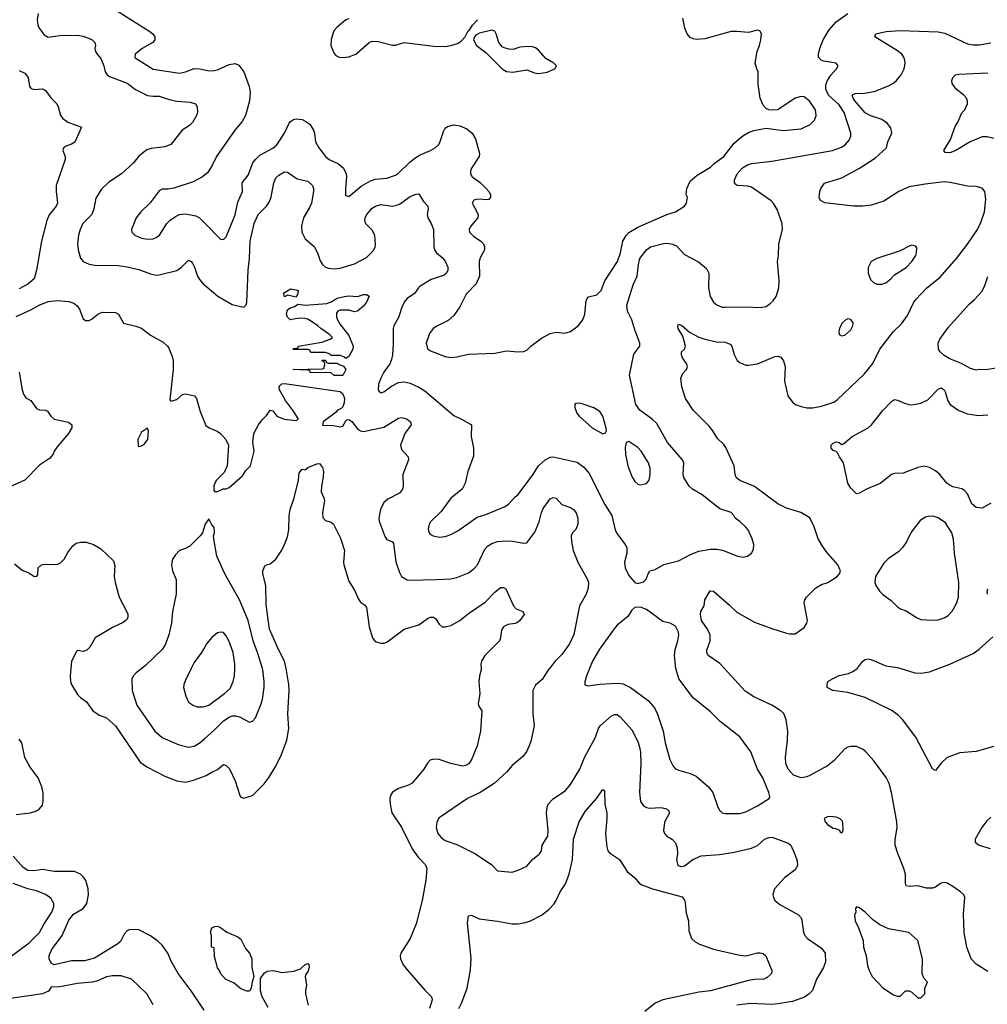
# Model space of a CAD drawing. Header units: inches. Extents: x 1678809 to 1859548, y 384609 to 522868.
# Tile 162 of 256: x 1778734 to 1785366, y 457699 to 464447. Entities that reach past the tile are written whole.
import ezdxf

# ---------------------------------------------------------------- set-up
doc = ezdxf.new("R2010")
doc.units = ezdxf.units.IN
doc.header["$MEASUREMENT"] = 0
for name, color, linetype in [('B7475', 7, 'Continuous'), ('B7476', 7, 'Continuous'), ('B7485', 7, 'Continuous'), ('B7486', 7, 'Continuous')]:
    doc.layers.add(name, color=color, linetype=linetype)

msp = doc.modelspace()

# ---------------------------------------------------------------- linework, layer by layer
at = {"layer": 'B7475', "color": 5}
for points, elevation in [([(1779084.3, 460000), (1779079.6, 459950), (1779081.7, 459910), (1779088.9, 459890), (1779130, 459823.1), (1779150, 459802), (1779191, 459771), (1779235.8, 459710), (1779280.4, 459680.4), (1779330, 459661.5), (1779390, 459607.4), (1779559, 459359), (1779605.3, 459325.3), (1779730, 459261.5), (1779810, 459230.3), (1779870, 459221.7), (1779925.5, 459234.5), (1780000, 459262.2)], 320), ([(1779570.2, 460000), (1779533, 459970), (1779513.4, 459950), (1779503, 459930), (1779504.6, 459850), (1779537.4, 459750), (1779660.3, 459570), (1779710, 459526.5), (1779819.5, 459479.5), (1779890, 459460.2), (1779930, 459467.3), (1779970, 459493.6), (1780000, 459519.3)], 340), ([(1779909.5, 460000), (1779870, 459921.2), (1779859.3, 459890), (1779856.3, 459870), (1779873.4, 459810), (1779891, 459770), (1779925.8, 459745.8), (1779950, 459738.4), (1779990, 459737), (1780000, 459740)], 360), ([(1778710, 459000.2), (1778808.7, 459011.3), (1778850, 459025.7), (1778870, 459039.5), (1778890, 459064), (1778895.4, 459090), (1778894.2, 459145.8), (1778886.2, 459190), (1778861.4, 459250), (1778804.9, 459324.8), (1778768.5, 459390), (1778747.6, 459490), (1778730, 459515.1)], 320), ([(1779997.8, 457657.8), (1779910, 457790.9), (1779820.3, 457910), (1779774, 457990), (1779748.7, 458050), (1779710, 458104), (1779683, 458130), (1779630, 458167.1), (1779550, 458208.2), (1779490, 458211.1), (1779470, 458203), (1779450, 458179.5), (1779424.7, 458130), (1779407.7, 458112.3), (1779245.7, 458014.3), (1779177.3, 457997.3), (1779090, 457997.4), (1778970, 457969.9), (1778950, 457980.3), (1778936.3, 458010), (1778936.5, 458030), (1778944.3, 458055.7), (1778958.5, 458081.5), (1779025.2, 458170), (1779070, 458274.9), (1779103, 458317), (1779170, 458354.9), (1779194.2, 458390), (1779205.7, 458450), (1779203.5, 458490), (1779187.1, 458547.1), (1779171.8, 458570), (1779150, 458591.6), (1779110, 458608.2), (1778970, 458608.2), (1778890, 458623.4), (1778830, 458613.2), (1778790, 458615.2), (1778757.3, 458637.3), (1778690, 458715.1)], 320), ([(1778638.7, 458001.3), (1778800, 458120), (1778869.9, 458190.1), (1778902, 458250), (1778954, 458330), (1778968.2, 458368.2), (1778968.4, 458390), (1778947.1, 458427.1), (1778911.3, 458451.3), (1778850, 458475.9), (1778790, 458490.5), (1778690, 458526.6)], 340), ([(1779650, 457695.3), (1779606.6, 457770), (1779499.3, 457870), (1779430, 457894.3), (1779370, 457894.5), (1779330, 457886.2), (1779261.7, 457858.3), (1779230, 457850.7), (1779130, 457840.3), (1779010, 457818.9), (1778950, 457816.2), (1778930.6, 457789.4), (1778890, 457769.9), (1778610, 457729.5)], 340)]:
    msp.add_lwpolyline(points, dxfattribs=dict(at, elevation=elevation))
at = {"layer": 'B7476', "color": 5}
for points, elevation in [([(1778860.9, 464490), (1778853, 464447), (1778859, 464410), (1778868.2, 464388.2), (1778902.4, 464342.4), (1778930, 464327), (1779010, 464338), (1779130, 464340.2), (1779170, 464334.9), (1779216.7, 464316.7), (1779230.7, 464310), (1779248, 464290), (1779253.4, 464270), (1779248.4, 464250), (1779254, 464230), (1779264, 464210), (1779290, 464181), (1779310, 464131.3), (1779319.5, 464090), (1779332.7, 464070), (1779350, 464058), (1779470, 464011.3), (1779528.6, 463968.6), (1779610, 463928.2), (1779650, 463922.2), (1779690, 463922.4), (1779759.7, 463899.7), (1779810, 463889.2), (1779901.8, 463881.8), (1779938.8, 463870), (1779950.6, 463850), (1779952.7, 463810), (1779946, 463790), (1779917.5, 463742.5), (1779898.6, 463721.4), (1779847.7, 463690), (1779770, 463591.3), (1779730, 463575.1), (1779634.9, 463565.1), (1779605, 463555.1), (1779550, 463511.5), (1779513.2, 463466.8), (1779432.7, 463390), (1779345.9, 463334.1), (1779293.8, 463286.2), (1779255.8, 463224.2), (1779242.8, 463150), (1779228.5, 463111.5), (1779167.6, 463050), (1779148.9, 463010), (1779137.8, 462970), (1779130.3, 462910.3), (1779134.9, 462870), (1779151.6, 462811.6), (1779170.2, 462790.2), (1779210, 462772), (1779250, 462765.7), (1779410, 462762), (1779470, 462754), (1779550, 462734.7), (1779630, 462704.9), (1779670, 462696), (1779690, 462697.4), (1779810.7, 462729.3), (1779843.6, 462750), (1779890, 462798), (1779910, 462790.6), (1779917.8, 462777.8), (1779932.9, 462750), (1779953.1, 462690), (1779967.5, 462667.5), (1779994.6, 462634.6), (1780000, 462629.9)], 360), ([(1779410, 464502.7), (1779625.7, 464365.7), (1779646.4, 464350), (1779660.3, 464330), (1779661.3, 464310), (1779645.5, 464290), (1779574, 464250), (1779525.3, 464210), (1779523.1, 464190), (1779526.5, 464186.5), (1779650, 464108.1), (1779830, 464080.9), (1779870, 464088.9), (1779930, 464113.4), (1779969.7, 464110.3), (1780000, 464103.8)], 380), ([(1778730, 464099.3), (1778770, 464080.5), (1778793, 464050), (1778802, 463990), (1778810, 463978.8), (1778832.1, 463967.9), (1778890, 463974), (1778910, 463962.8), (1778948.9, 463908.9), (1778987.7, 463870), (1778998, 463850), (1779014, 463790), (1779030.7, 463770), (1779064.8, 463744.8), (1779158, 463710), (1779111.9, 463608.1), (1779090, 463595.1), (1779050, 463581.2), (1779034.4, 463565.6), (1779030.8, 463550), (1779046, 463510), (1779046.4, 463490), (1778984.6, 463310), (1778983.7, 463270), (1778993.7, 463190), (1778984.9, 463170), (1778936.5, 463110), (1778919.6, 463070), (1778882.8, 462930), (1778850.3, 462730), (1778832.7, 462670), (1778790, 462633.6), (1778730, 462601.6)], 340), ([(1780000, 463380.9), (1779986, 463370), (1779923.4, 463336.6), (1779790, 463291.5), (1779750, 463284.5), (1779710, 463284.5), (1779690, 463274.5), (1779628.2, 463191.8), (1779564.9, 463130), (1779532.4, 463090), (1779500.5, 463010), (1779502, 462990), (1779522.8, 462970), (1779570, 462950.3), (1779610, 462943.6), (1779650, 462945.7), (1779670, 462953.7), (1779691.3, 462970), (1779743.1, 463050), (1779765.8, 463074.2), (1779801.1, 463098.9), (1779830, 463111.8), (1779870, 463116), (1779942, 463102), (1779965.5, 463090), (1780000, 463055.1)], 380), ([(1778710, 462412.4), (1778810, 462457.6), (1778868.6, 462491.4), (1778930, 462516), (1778990, 462522.7), (1779070, 462514.9), (1779104.2, 462504.2), (1779127.1, 462487.1), (1779144.2, 462464.2), (1779170, 462396), (1779185.5, 462385.5), (1779210, 462386), (1779230, 462396.4), (1779270, 462428.5), (1779298.3, 462441.7), (1779390, 462440.4), (1779410.6, 462430), (1779446.6, 462366.6), (1779530, 462347.6), (1779570, 462332.9), (1779630, 462284.9), (1779717.1, 462237.1), (1779748, 462210), (1779756.3, 462196.3), (1779779.6, 462139.6), (1779786, 462110), (1779785.5, 462050), (1779762.8, 461842.8), (1779770, 461832), (1779810, 461844.9), (1779850, 461877.3), (1779870, 461882), (1779931.3, 461870), (1779946, 461850), (1779970, 461762), (1780000, 461689)], 340), ([(1778730, 462031.3), (1778750.3, 461910.3), (1778760.7, 461880.7), (1778776.3, 461856.3), (1778810, 461836), (1778850, 461782.8), (1778870, 461774), (1778910.6, 461770.6), (1778924, 461764), (1778946.8, 461730), (1778970, 461708.2), (1779068.1, 461688.1), (1779091, 461670), (1779090.7, 461650), (1779068.5, 461611.5), (1778990, 461519.3), (1778970.4, 461490), (1778963, 461470), (1778939.5, 461440.5), (1778870, 461393), (1778770, 461292), (1778670, 461247)], 320), ([(1780000, 460975), (1779986, 460930), (1779971, 460910), (1779900.9, 460839.1), (1779870, 460822.7), (1779830, 460809), (1779801.1, 460778.9), (1779781, 460750), (1779774.8, 460710), (1779781, 460670), (1779806.8, 460610), (1779807.1, 460512.9), (1779781.6, 460390), (1779774, 460310), (1779755.3, 460230), (1779732.8, 460167.2), (1779710.2, 460129.8), (1779597.8, 460022.2), (1779570.2, 460000)], 340), ([(1778698.4, 460718.4), (1778750, 460674), (1778796.9, 460656.9), (1778830, 460632.7), (1778850, 460630.4), (1778857.5, 460642.5), (1778861.6, 460690), (1778884.2, 460710), (1778910, 460716), (1778990, 460713.6), (1779014.7, 460725.3), (1779039, 460750), (1779064.8, 460795.2), (1779099, 460841), (1779121.6, 460858.4), (1779150, 460866.5), (1779190, 460867.2), (1779241, 460850), (1779290, 460821), (1779377.3, 460737.3), (1779385.4, 460705.4), (1779382.7, 460630), (1779388.9, 460590), (1779416.4, 460490), (1779474.8, 460374.8), (1779475.3, 460350), (1779466, 460334), (1779443.7, 460316.3), (1779370, 460281.8), (1779251.7, 460210), (1779214, 460146), (1779193.3, 460126.7), (1779170, 460117.9), (1779130, 460122.9), (1779123.9, 460116.1), (1779089, 460050), (1779084.3, 460000)], 320), ([(1780000, 460144.7), (1779981.3, 460110), (1779930, 460040.9), (1779909.5, 460000)], 360)]:
    msp.add_lwpolyline(points, dxfattribs=dict(at, elevation=elevation))
at = {"layer": 'B7476', "color": 5, "elevation": 340}
msp.add_lwpolyline([(1779610, 461648), (1779570, 461619), (1779544.9, 461570), (1779546, 461526), (1779550, 461522), (1779570, 461526.8), (1779590, 461541), (1779612, 461570), (1779617.2, 461630)], close=True, dxfattribs=at)
at = {"layer": 'B7485', "color": 5}
for points, elevation in [([(1780000, 459740), (1780030, 459748.9), (1780138.7, 459830), (1780175.7, 459864.3), (1780197.4, 459910), (1780207.1, 459950), (1780208.7, 460000)], 360), ([(1780000, 459519.3), (1780070, 459579.3), (1780130, 459641.4), (1780170, 459667.8), (1780190, 459674.7), (1780215.5, 459675.5), (1780246, 459666), (1780310, 459633), (1780330, 459639.1), (1780350, 459662.8), (1780390, 459757.3), (1780399.3, 459790), (1780409.8, 459870), (1780409.8, 459910.2), (1780400.2, 459990), (1780397.3, 460000)], 340), ([(1780000, 459262.2), (1780012.9, 459267.1), (1780050, 459290.4), (1780090, 459308.2), (1780130, 459342), (1780150, 459336.3), (1780172.1, 459312.1), (1780210.4, 459230), (1780242.8, 459130), (1780250, 459118), (1780271.1, 459111.1), (1780330, 459130.8), (1780410, 459210.5), (1780444.4, 459255.6), (1780489.8, 459330.2), (1780528.8, 459411.2), (1780565.6, 459510), (1780579.3, 459590), (1780571.6, 459690), (1780580.7, 459850), (1780579.1, 459890), (1780561, 460000)], 320), ([(1781897.4, 460000), (1781898, 459990), (1781886, 459950), (1781880.5, 459910), (1781887.3, 459830), (1781877.3, 459757.3), (1781881.1, 459741.1), (1781900.7, 459710), (1781893.1, 459570), (1781868.9, 459470), (1781828.4, 459370), (1781810, 459347.3), (1781790, 459335.6), (1781770, 459331.5), (1781690, 459349.6), (1781610, 459376.9), (1781570, 459378.4), (1781548.4, 459371.6), (1781528.3, 459351.7), (1781504.9, 459310), (1781425, 459215.1), (1781399.7, 459200.3), (1781330, 459178), (1781290, 459152.8), (1781274.9, 459130), (1781270.4, 459110), (1781272.7, 459070), (1781284.9, 459010), (1781350, 458912.7), (1781423.1, 458763.1), (1781466, 458706), (1781515.6, 458655.6), (1781523.7, 458630), (1781517.8, 458550), (1781491.7, 458410), (1781451.6, 458250), (1781411.1, 458148.9), (1781346.7, 458050), (1781341.3, 458030), (1781343.1, 458010), (1781363.2, 457970), (1781390, 457934.6), (1781510, 457796.2), (1781556.1, 457750), (1781560.2, 457730), (1781543.1, 457670)], 320), ([(1782365.7, 460000), (1782354.3, 459985.7), (1782315.8, 459924.2), (1782270, 459885.1), (1782250.3, 459850), (1782250.3, 459690), (1782259.2, 459610), (1782239.7, 459510), (1782225.5, 459470), (1782207.8, 459430), (1782182.1, 459397.9), (1782110, 459336), (1782070.1, 459289.9), (1781987, 459213), (1781890.8, 459149.2), (1781803, 459110), (1781610, 458975.6), (1781593.7, 458946.3), (1781587.9, 458910), (1781600.8, 458870), (1781622.3, 458842.3), (1781650, 458822.2), (1781730, 458794.2), (1781857.1, 458730), (1781970, 458655.5), (1782010, 458613), (1782110, 458603.8), (1782150, 458617.1), (1782210, 458646), (1782249.4, 458690), (1782297, 458730), (1782309.6, 458750), (1782316, 458790), (1782354, 458850), (1782355.6, 458890), (1782345.3, 459010), (1782348.3, 459050), (1782356.5, 459070), (1782390, 459106.7), (1782475.7, 459164.3), (1782510, 459204.4), (1782573.5, 459310), (1782604.4, 459390), (1782680.9, 459530), (1782700.9, 459590), (1782712, 459608), (1782790, 459675.9), (1782810, 459685.4), (1782830, 459684.2), (1782850.3, 459670), (1782930, 459580.4), (1782970, 459500.5), (1782980.7, 459470), (1782988.4, 459430), (1782991.2, 459350), (1782981.8, 459150), (1782990, 459087.7), (1783010, 459058.4), (1783030, 459047.2), (1783050, 459043.1), (1783128.2, 459048.2), (1783161.1, 459041.1), (1783181, 459030), (1783186.8, 459010), (1783154, 458946), (1783146.4, 458890), (1783153.4, 458870), (1783170, 458850.7), (1783208.4, 458828.4), (1783230, 458804.7), (1783240.5, 458770), (1783242, 458730), (1783236.3, 458690), (1783244.9, 458650), (1783270, 458642.4), (1783290, 458648.8), (1783348.8, 458691.2), (1783404.6, 458715.4), (1783530, 458726.2), (1783630, 458741.2), (1783750, 458769.1), (1783790, 458787.7), (1783839.6, 458830), (1783870, 458841.8), (1783890, 458843.2), (1783910, 458837.7), (1784002, 458802), (1784018.4, 458790), (1784050, 458721), (1784062.9, 458682.9), (1784064.9, 458650), (1784050, 458620.7), (1783975.2, 458564.8), (1783908.4, 458490), (1783896.3, 458450), (1783900.7, 458430), (1783910.8, 458410), (1783943.4, 458383.4), (1784072.9, 458312.9), (1784090.3, 458290.2), (1784095.4, 458275.4), (1784106.7, 458190), (1784115.5, 458170), (1784134, 458150), (1784230, 458083.7), (1784254, 458050), (1784256.9, 457990), (1784244.2, 457950), (1784195.6, 457870), (1784167.3, 457792.7), (1784144.9, 457770), (1784112.9, 457747.1), (1784030, 457717.5), (1783930, 457701.3), (1783890, 457698), (1783743.3, 457703.3), (1783650, 457693.7)], 340), ([(1782639.5, 460000), (1782618.9, 459950), (1782608.2, 459908.2), (1782608.4, 459888.4), (1782630, 459880.5), (1782710, 459893), (1782830, 459900.7), (1782870, 459895.2), (1782920.4, 459870), (1783041, 459781), (1783084.9, 459730), (1783106.1, 459686.1), (1783143.6, 459570), (1783157.3, 459490), (1783190, 459376), (1783212.7, 459330), (1783230, 459312.7), (1783250, 459303.1), (1783330, 459280.9), (1783370, 459262.6), (1783455.5, 459190), (1783484.4, 459150), (1783519.1, 459050), (1783530.7, 459030), (1783550, 459010.7), (1783570, 459005.5), (1783670, 459006), (1783710, 459017.1), (1783790, 459058.4), (1783871.9, 459108.1), (1783876.5, 459123.5), (1783869.3, 459150), (1783826.6, 459250), (1783792, 459310), (1783746, 459430), (1783671, 459531), (1783536.1, 459636.1), (1783470, 459703.7), (1783350, 459799.3), (1783252, 459930), (1783232.8, 459992.8), (1783231.9, 460000)], 360), ([(1785370, 457923.1), (1785290, 457972.9), (1785254.8, 458010), (1785226.8, 458090), (1785206.6, 458190), (1785203.9, 458316.1), (1785212.4, 458430), (1785205.1, 458450), (1785183.5, 458470), (1785130, 458506.2), (1785090, 458528.7), (1785070, 458534), (1785050, 458528), (1785010, 458501.3), (1784990, 458495.6), (1784950, 458495.1), (1784889.6, 458509.6), (1784830, 458505.1), (1784809.3, 458510), (1784804.5, 458530), (1784805.1, 458590), (1784794.7, 458630), (1784751.9, 458731.9), (1784735.4, 458790), (1784735.2, 458824.8), (1784748.3, 458910), (1784747.2, 458950), (1784709.6, 459150.4), (1784692.7, 459212.7), (1784673, 459253), (1784587.4, 459367.4), (1784530.9, 459430.9), (1784510, 459447.3), (1784470, 459464.5), (1784430, 459464.5), (1784410, 459460.7), (1784390, 459449.5), (1784316.4, 459370), (1784270, 459333), (1784150, 459266.6), (1784130, 459257.4), (1784090, 459251.2), (1784038.4, 459270), (1784000.4, 459310), (1783984.8, 459350), (1783982.4, 459390), (1783996.2, 459510), (1783998.2, 459570), (1783987.7, 459647.7), (1783971.6, 459691.6), (1783951.8, 459710), (1783890, 459748.3), (1783765.6, 459805.6), (1783705.7, 459845.7), (1783564.8, 460000)], 340), ([(1785410, 459466), (1785290, 459432.3), (1785177.3, 459422.7), (1785090, 459389.2), (1785050, 459352.3), (1785010, 459301.2), (1784990, 459313.2), (1784875.4, 459530), (1784786, 459650), (1784757.2, 459677.2), (1784711.7, 459711.7), (1784530, 459801.7), (1784410, 459834.7), (1784308, 459850), (1784268.7, 459870), (1784268.7, 459890), (1784274, 459910), (1784305.2, 459930), (1784350, 459951.6), (1784414.2, 459965.8), (1784450, 459981.3), (1784473.6, 460000)], 320), ([(1784772.9, 460000), (1784870, 459970.3), (1784910, 459967.4), (1784970, 459977.7), (1785030.5, 460000)], 320), ([(1781744.5, 457670), (1781765.6, 457710), (1781800.5, 457810), (1781824.6, 457935.4), (1781828.4, 458011.5), (1781802.7, 458257.3), (1781810, 458304.7), (1781830, 458310.7), (1781884.2, 458284.2), (1782010, 458268.7), (1782109.6, 458250.3), (1782150, 458250.3), (1782190, 458256), (1782230.7, 458269.3), (1782310, 458310.3), (1782363, 458350), (1782394.6, 458385.4), (1782410, 458410.4), (1782437.8, 458470), (1782475, 458525), (1782499.8, 458590), (1782523.5, 458690), (1782530.8, 458830), (1782568, 458950), (1782610, 459019.3), (1782687.8, 459110), (1782730.9, 459170.9), (1782742, 459162), (1782745.5, 459070), (1782757.8, 459010), (1782758.5, 458970), (1782748.8, 458868.8), (1782758, 458778), (1782766, 458750), (1782777.4, 458737.4), (1782844.9, 458690), (1782898.4, 458610), (1782950, 458565.5), (1782980.5, 458530), (1782998, 458518), (1783070.7, 458490), (1783275.3, 458435.3), (1783290, 458412.4), (1783294.3, 458394.3), (1783302.4, 458322.4), (1783317.8, 458270), (1783321.1, 458201.1), (1783339.3, 458150), (1783360.5, 458130), (1783394, 458110), (1783490, 458076.5), (1783670, 458034.3), (1783710, 458031.7), (1783790, 458052), (1783810, 458052.2), (1783830, 458046), (1783848, 458030), (1783890.4, 457930), (1783886, 457910), (1783879, 457901), (1783857.6, 457882.4), (1783834, 457870), (1783770, 457868.7), (1783730, 457860.8), (1783470, 457791.3), (1783390, 457781), (1783142.8, 457730), (1783090, 457706), (1783019.5, 457650)], 320), ([(1785390, 458982), (1785363.4, 458956.6), (1785328.9, 458911.1), (1785283, 458830), (1785282.8, 458810), (1785310.3, 458790.3), (1785386.2, 458766.2)], 340), ([(1780436.8, 457676.8), (1780395, 457750), (1780383.8, 457790), (1780385.6, 457874.4), (1780408.9, 457911.1), (1780430, 457926.7), (1780474, 457930), (1780530, 457915.5), (1780613.4, 457926.6), (1780659.1, 457940.9), (1780690, 457970.7), (1780710, 457978), (1780716, 457970), (1780719.1, 457950), (1780710, 457922), (1780694.4, 457905.6), (1780690.7, 457890), (1780700.3, 457830), (1780692.4, 457790), (1780693.6, 457770), (1780712, 457692)], 280)]:
    msp.add_lwpolyline(points, dxfattribs=dict(at, elevation=elevation))
for points, elevation in [([(1784290, 458985.2), (1784270, 458984), (1784247.1, 458972.9), (1784256, 458950), (1784271.3, 458930), (1784310, 458906), (1784324.7, 458904.7), (1784352.7, 458892.7), (1784358, 458878), (1784370, 458874), (1784378, 458890), (1784376.4, 458943.6), (1784373.6, 458953.6), (1784358, 458970), (1784330, 458981.2)], 360), ([(1784470, 458366), (1784463.6, 458356.4), (1784464.7, 458330), (1784456, 458310), (1784460.7, 458270), (1784483.1, 458223.1), (1784515.3, 458135.3), (1784518.4, 458090), (1784535.5, 458030), (1784545.5, 457965.5), (1784556, 457930), (1784578, 457890), (1784650, 457811.3), (1784723.6, 457763.6), (1784750, 457754), (1784770, 457754), (1784806, 457790), (1784830, 457791.3), (1784850, 457782), (1784890, 457742), (1784910, 457742), (1784938, 457770), (1784938, 457810), (1784955.3, 457850), (1784930, 457878), (1784919, 457910), (1784922, 458010), (1784890, 458135.3), (1784828, 458190), (1784690, 458216), (1784630, 458243.7), (1784580.1, 458280.1), (1784530, 458329.2), (1784490, 458359)], 360), ([(1780290, 457787.9), (1780250, 457805.7), (1780203.1, 457843.1), (1780145.1, 457870), (1780109.6, 457910), (1780105.8, 457925.8), (1780090, 457949), (1780070, 458026), (1780066, 458086), (1780048.7, 458090), (1780048, 458170), (1780042, 458190), (1780050, 458222), (1780070, 458232), (1780090, 458234), (1780110, 458224.7), (1780152.8, 458192.8), (1780230, 458161.6), (1780250, 458144.9), (1780281.8, 458081.8), (1780310, 458048), (1780325.7, 458010), (1780324.2, 457950), (1780339.3, 457890), (1780327.7, 457852.3), (1780321.7, 457810), (1780310, 457789.8)], 280)]:
    msp.add_lwpolyline(points, close=True, dxfattribs=dict(at, elevation=elevation))
at = {"layer": 'B7486', "color": 5}
for points, elevation in [([(1780000, 462629.9), (1780047.7, 462587.7), (1780093.1, 462553.1), (1780190, 462494.9), (1780270, 462476), (1780286.6, 462493.4), (1780291.5, 462508.5), (1780299.8, 462730), (1780309.1, 462810), (1780313.7, 462930), (1780341.6, 463050), (1780367.5, 463112.5), (1780425.8, 463170), (1780444.3, 463195.7), (1780457.3, 463230), (1780475, 463330), (1780490, 463362.4), (1780510, 463382.4), (1780550, 463404), (1780570, 463402.8), (1780637, 463357), (1780710, 463340.4), (1780741.3, 463310), (1780748.8, 463290), (1780748.9, 463270), (1780733.2, 463190), (1780720.7, 463159.3), (1780680.4, 463090), (1780666.1, 463033.9), (1780668.8, 462990), (1780690, 462946), (1780753, 462893), (1780776, 462850), (1780794.1, 462794.1), (1780808.8, 462770), (1780830, 462752), (1780850, 462743.6), (1780890, 462739), (1780930, 462743.2), (1781030, 462774.4), (1781110, 462817.6), (1781157.9, 462862.1), (1781170, 462888), (1781172.7, 462907.3), (1781168.3, 462970), (1781150, 463005.1), (1781107.5, 463047.5), (1781100.6, 463070), (1781102.6, 463090), (1781111.2, 463108.8), (1781150, 463155.5), (1781171.8, 463170), (1781210, 463179.8), (1781290, 463170.2), (1781310, 463173), (1781336.5, 463183.5), (1781410, 463235.6), (1781450, 463252.4), (1781470, 463253), (1781500.7, 463200.7), (1781530.7, 463170), (1781534.8, 463150), (1781527.7, 463112.3), (1781530.6, 463090), (1781555.3, 463050), (1781570.3, 463010), (1781572.4, 462892.4), (1781578, 462870), (1781590.5, 462850), (1781630, 462816.4), (1781651, 462791), (1781669, 462750), (1781668.9, 462730), (1781660.3, 462710), (1781644.1, 462695.9), (1781553.9, 462666.1), (1781479.7, 462620.3), (1781466.4, 462610), (1781440.5, 462570), (1781390, 462536.2), (1781368.5, 462511.5), (1781350.2, 462469.8), (1781333.7, 462410), (1781298, 462350), (1781293.6, 462330), (1781294.8, 462225.2), (1781290.3, 462150), (1781282.8, 462117.3), (1781271.3, 462088.7), (1781231, 462031), (1781208.7, 461990), (1781194, 461950), (1781190.5, 461910.5), (1781198.5, 461898.5), (1781210.8, 461890.8), (1781230, 461896.4), (1781283.5, 461936.5), (1781330, 461959.6), (1781370, 461964.7), (1781410, 461955.5), (1781468.8, 461928.8), (1781510, 461902.7), (1781710, 461733.4), (1781762.8, 461710), (1781830.7, 461670), (1781828.4, 461590), (1781845.3, 461510), (1781845.5, 461454.5), (1781806.7, 461350), (1781788.4, 461270), (1781767.7, 461230), (1781690, 461167), (1781624, 461076), (1781550, 461004.5), (1781540.3, 460990), (1781534.4, 460954.4), (1781541.6, 460930), (1781550, 460919.1), (1781568.9, 460908.9), (1781610, 460901.1), (1781650, 460906), (1781690, 460918.9), (1781736, 460944), (1781870, 461037.3), (1781930, 461055.8), (1782062.6, 461110), (1782087.4, 461130), (1782130, 461177.6), (1782150, 461192), (1782251.7, 461328.3), (1782290, 461390.2), (1782335.6, 461430), (1782370, 461447.6), (1782390, 461450.3), (1782554.3, 461414.3), (1782599.9, 461379.9), (1782637.8, 461337.8), (1782743.6, 461123.5), (1782793.4, 461050), (1782816.4, 460950), (1782826.1, 460926.1), (1782884.9, 460850), (1782894.9, 460830), (1782896.4, 460790), (1782880.3, 460730), (1782883.1, 460690), (1782910, 460637.3), (1782950.5, 460590.5), (1782970, 460582.8), (1783010, 460594.8), (1783027.2, 460612.8), (1783041.2, 460650), (1783054, 460670), (1783090, 460679.5), (1783150, 460714), (1783250, 460737.3), (1783336.8, 460783.2), (1783390, 460804), (1783470, 460819), (1783510, 460818.9), (1783551.6, 460811.5), (1783650, 460772.7), (1783690, 460763), (1783722, 460770), (1783749.5, 460790.5), (1783763.2, 460816.8), (1783767, 460850), (1783754, 460890), (1783726, 460950), (1783711.3, 460970), (1783670, 461007.6), (1783637.2, 461030), (1783629.2, 461050), (1783610, 461069.2), (1783533.6, 461093.6), (1783412.3, 461190), (1783346, 461230), (1783323.7, 461250), (1783286, 461310), (1783282.4, 461330), (1783285.6, 461410), (1783277.6, 461430), (1783175, 461550), (1783100.3, 461680.3), (1783070, 461708.8), (1782983.5, 461770), (1782956.4, 461810), (1782913.1, 462010), (1782944.2, 462155.8), (1782985.2, 462210), (1782985.2, 462230), (1782950, 462322), (1782929.7, 462390), (1782900.8, 462450), (1782895.5, 462490), (1782939.4, 462630), (1782966.3, 462690), (1782974.5, 462770), (1782985, 462810), (1783030, 462869.1), (1783057.6, 462890), (1783146.2, 462913.9), (1783175, 462915), (1783209.3, 462909.3), (1783236.4, 462896.4), (1783290, 462837.7), (1783386.5, 462786.5), (1783440.8, 462740.8), (1783456.5, 462710), (1783455.6, 462610), (1783465.7, 462550), (1783490, 462510.4), (1783512.2, 462492.2), (1783550, 462477.7), (1783570, 462476.1), (1783710, 462478.3), (1783810, 462474), (1783850, 462482.4), (1783878.9, 462501.1), (1783899, 462521), (1783918, 462550), (1783936.3, 462610), (1783939.3, 462659.3), (1783928, 462790), (1783934.3, 462830), (1783936.4, 462910), (1783962.2, 463010), (1783959.2, 463050), (1783925.7, 463145.7), (1783904.1, 463184.1), (1783885.3, 463205.3), (1783750, 463298.5), (1783726.5, 463306.5), (1783651.1, 463311.1), (1783640.3, 463320.3), (1783633, 463330), (1783633.7, 463350), (1783651.9, 463390), (1783688.6, 463431.4), (1783726, 463454), (1783750, 463462.5), (1783890, 463478), (1784306, 463550), (1784366.6, 463573.4), (1784391.5, 463590), (1784418.9, 463621.1), (1784429.7, 463650), (1784431, 463670), (1784385.7, 463810), (1784350, 463863.4), (1784278.1, 463930), (1784259.1, 463970), (1784259, 464001), (1784269.9, 464030.1), (1784294, 464066), (1784333, 464110), (1784342.9, 464130), (1784329.2, 464150), (1784243.9, 464163.9), (1784227, 464170), (1784209.7, 464190), (1784209.8, 464210), (1784219.3, 464250), (1784242.2, 464310), (1784282, 464378), (1784330, 464433.6), (1784409.9, 464490.1)], 360), ([(1780000, 463055.1), (1780110, 462943.8), (1780130, 462940.5), (1780150, 462958), (1780209.9, 463110), (1780230, 463195.5), (1780261.6, 463270), (1780259.3, 463330), (1780299.1, 463380.9), (1780333, 463467), (1780349.9, 463490.1), (1780381.1, 463518.9), (1780470, 463567.1), (1780497.6, 463590), (1780548.8, 463670), (1780582.2, 463737.8), (1780590.6, 463749.4), (1780610, 463762.4), (1780630, 463768), (1780670, 463762.4), (1780696.4, 463750), (1780722.6, 463730), (1780748.9, 463690), (1780755.3, 463670), (1780761.1, 463610), (1780784.9, 463570), (1780830, 463510.4), (1780856.3, 463490), (1780919.1, 463459.1), (1780953.7, 463430), (1780972, 463390), (1780974, 463370), (1780966.7, 463290), (1780968.2, 463248.2), (1780970, 463242), (1780990, 463236), (1781074.2, 463305.8), (1781138, 463342), (1781170, 463354.4), (1781250, 463362), (1781310, 463382.4), (1781330, 463394.9), (1781408.2, 463471.8), (1781441.9, 463498.1), (1781478.6, 463521.4), (1781550, 463550.9), (1781580.9, 463570), (1781604.4, 463590), (1781614.3, 463605.7), (1781638, 463682), (1781650, 463702.6), (1781665.2, 463714.8), (1781710, 463725.5), (1781750, 463719.7), (1781798.4, 463698.4), (1781835.6, 463670), (1781858.5, 463630), (1781886, 463530), (1781883.6, 463510), (1781831.8, 463430), (1781824.2, 463410), (1781822.8, 463390), (1781834.9, 463370), (1781890, 463332.1), (1781930, 463293.5), (1781950.6, 463270.6), (1781960.9, 463250), (1781961.7, 463230), (1781950, 463215.6), (1781930, 463211.5), (1781890, 463217.5), (1781864.2, 463215.8), (1781847.6, 463210), (1781835.7, 463190), (1781868.4, 463130), (1781875.9, 463110), (1781874.5, 463090), (1781823.9, 463030), (1781814.6, 463010), (1781817.1, 462990), (1781844.5, 462964.5), (1781895.5, 462930), (1781912.7, 462910), (1781920.5, 462890), (1781919.1, 462870), (1781890, 462814), (1781882.6, 462790), (1781885.8, 462690), (1781863.5, 462636.5), (1781794.6, 462565.4), (1781750, 462478.7), (1781710, 462420.5), (1781670, 462385.7), (1781592.5, 462347.5), (1781568, 462330), (1781542.8, 462297.3), (1781520.4, 462230), (1781530, 462191), (1781550, 462177.1), (1781650, 462138.9), (1781687.9, 462132.1), (1781730, 462136.5), (1781810, 462154.9), (1781990, 462161.7), (1782070, 462177.6), (1782150, 462170.4), (1782190, 462173.4), (1782210, 462182.8), (1782238, 462210), (1782310, 462265.3), (1782370, 462297.4), (1782410, 462305.7), (1782470, 462298.7), (1782510, 462310.4), (1782563, 462350), (1782593.7, 462390), (1782608.4, 462430), (1782617.5, 462522.5), (1782622.9, 462537.1), (1782632.5, 462547.5), (1782690, 462561.1), (1782718.7, 462590), (1782743.6, 462656.4), (1782830.4, 462790), (1782851.6, 462850), (1782867.6, 462930), (1782890, 462969.1), (1782910, 462989.2), (1782970, 463024.3), (1783170, 463111.3), (1783230, 463130.3), (1783291.3, 463168.7), (1783304.5, 463190), (1783311.6, 463230), (1783302.9, 463250), (1783306.2, 463290), (1783330, 463339.5), (1783378.3, 463381.7), (1783470, 463435.4), (1783496.4, 463463.6), (1783559.8, 463510), (1783630, 463600.2), (1783690, 463651.3), (1783730, 463673.4), (1783766.9, 463686.9), (1783850, 463703.7), (1783967.9, 463687.9), (1784090, 463699.6), (1784151.6, 463728.4), (1784182, 463758), (1784194.3, 463790), (1784188, 463830), (1784150, 463886), (1784110, 463918.7), (1784090, 463921.3), (1784050, 463909.6), (1783929.3, 463829.3), (1783890, 463826), (1783869.5, 463829.5), (1783850, 463839), (1783830, 463862), (1783809.5, 463910), (1783795.5, 464004.5), (1783796, 464090), (1783786, 464110), (1783776, 464150), (1783789.1, 464229.1), (1783805.2, 464270), (1783813.2, 464310), (1783819, 464350), (1783808, 464370), (1783790, 464375.1), (1783730, 464360.5), (1783650, 464367.3), (1783610, 464365.3), (1783430, 464317), (1783371.8, 464311.8), (1783350, 464315.2), (1783330, 464326), (1783309.9, 464349.9), (1783293.2, 464390), (1783278.2, 464458.2)], 380), ([(1780990, 464453.2), (1780970, 464445.2), (1780910, 464396), (1780887.7, 464370), (1780868.5, 464311.5), (1780866.4, 464270), (1780890, 464216), (1780901.7, 464201.7), (1780924.7, 464190), (1780950, 464188.8), (1780990, 464192.7), (1781039, 464210), (1781130, 464291.3), (1781150, 464301), (1781190, 464297.3), (1781290, 464272.7), (1781310, 464272.7), (1781370, 464290.5), (1781570, 464266.4), (1781650, 464264.4), (1781690, 464270.6), (1781735.5, 464284.5), (1781760.2, 464299.8), (1781788, 464330), (1781808, 464370), (1781820.4, 464379.6), (1781838, 464410), (1781872.7, 464447.3)], 420), ([(1783564.8, 460000), (1783533.9, 460033.9), (1783452.7, 460090), (1783443.7, 460110), (1783444.8, 460124.8), (1783467.1, 460190), (1783467.2, 460230), (1783448.5, 460270), (1783407.2, 460330), (1783399.5, 460370), (1783403.7, 460390), (1783424.5, 460430), (1783430, 460472), (1783467.3, 460532.7), (1783490, 460530.6), (1783597.7, 460437.7), (1783650, 460386.4), (1783770, 460318), (1783890, 460273.7), (1783990, 460243), (1784010, 460238), (1784050, 460238.8), (1784110, 460281), (1784129.3, 460310.7), (1784132.7, 460330), (1784112, 460450), (1784115.1, 460470), (1784126.6, 460490), (1784190, 460553), (1784230, 460575.5), (1784274, 460590), (1784337.2, 460630), (1784354, 460650), (1784359, 460670), (1784341.2, 460710), (1784262.6, 460802.6), (1784229.6, 460850), (1784207.3, 460890), (1784178.3, 460978.3), (1784149.6, 461029.6), (1784139.3, 461039.3), (1784089, 461070), (1783990, 461099.6), (1783930, 461129.6), (1783770, 461248.4), (1783670, 461288.9), (1783645.4, 461310), (1783638.3, 461330), (1783631.3, 461390), (1783574.9, 461514.9), (1783557.7, 461537.7), (1783516.3, 461576.3), (1783486, 461630), (1783460.5, 461660.5), (1783351.2, 461770), (1783296.9, 461850), (1783272.8, 461930), (1783265.6, 461990), (1783278.4, 462021.6), (1783305.2, 462050), (1783312.3, 462070), (1783305.1, 462090), (1783276.9, 462130), (1783269.6, 462150), (1783269.5, 462170), (1783291.1, 462188.9), (1783296.9, 462210), (1783278.5, 462278.5), (1783247.6, 462330), (1783244.5, 462350), (1783250, 462361), (1783270, 462353.4), (1783324.9, 462304.9), (1783390, 462272), (1783430, 462257.6), (1783510, 462238.9), (1783570, 462236), (1783603.1, 462223.1), (1783614.4, 462210), (1783631.9, 462151.9), (1783651.9, 462111.9), (1783670, 462097.1), (1783710, 462079.5), (1783730, 462078.7), (1783790, 462088.9), (1783910, 462138.7), (1783930, 462140.4), (1783950, 462133), (1783968.9, 462108.9), (1783981.7, 462070), (1783976.9, 461970), (1783998, 461870), (1784030, 461825.3), (1784050.6, 461810), (1784090, 461795.6), (1784130, 461787.7), (1784170, 461786.7), (1784230, 461797.4), (1784313.9, 461826.1), (1784337.6, 461842.4), (1784521.8, 462018.2), (1784580.5, 462090), (1784630, 462188.2), (1784724.2, 462310), (1784777.6, 462362.4), (1784820.3, 462419.7), (1784863.5, 462510), (1784877.2, 462530), (1784951.2, 462610), (1785039.7, 462680.3), (1785155.8, 462810), (1785230, 462908.5), (1785298, 463010), (1785322.5, 463057.5), (1785346.2, 463130), (1785356.1, 463216.1), (1785350, 463268.7), (1785330, 463292), (1785290, 463303.6), (1785230, 463306.6), (1785112.3, 463332.3), (1785070, 463335.3), (1784939.3, 463320.7), (1784830, 463300.9), (1784760.5, 463270), (1784656.6, 463203.4), (1784570, 463175.5), (1784510, 463168.8), (1784449.8, 463169.8), (1784251.9, 463191.9), (1784221.2, 463210), (1784213.2, 463230), (1784219.3, 463270), (1784225.2, 463290), (1784250, 463326.8), (1784370, 463363.2), (1784489.6, 463430), (1784598.8, 463501.2), (1784674.7, 463570), (1784684.2, 463610), (1784712.1, 463670), (1784705, 463705), (1784679.1, 463739.1), (1784643.2, 463763.2), (1784567.8, 463787.8), (1784530, 463808.2), (1784458.8, 463890), (1784445.8, 463910), (1784440.5, 463930), (1784444.4, 463935.6), (1784459.4, 463940.6), (1784524.3, 463944.3), (1784590, 463954.7), (1784690, 463994.2), (1784725.9, 464014.1), (1784744.7, 464030), (1784776.4, 464070), (1784796.8, 464110), (1784802.2, 464150), (1784800.3, 464170), (1784793.6, 464190), (1784779.3, 464210), (1784750, 464234.8), (1784595.1, 464330), (1784601.2, 464350), (1784673.7, 464366.3), (1784770, 464373), (1785030, 464364.7), (1785074.4, 464354.4), (1785230, 464281.2), (1785270, 464274.4), (1785310, 464274.4), (1785390, 464289.2)], 340), ([(1780000, 464103.8), (1780030, 464097.3), (1780070, 464098.5), (1780090, 464102.8), (1780170, 464140.2), (1780210, 464147.4), (1780236.2, 464136.2), (1780270, 464090.4), (1780306.7, 463990), (1780314.7, 463950), (1780310.2, 463890), (1780282.3, 463790), (1780258.9, 463750), (1780207.6, 463690), (1780083, 463510), (1780053.2, 463446.8), (1780022, 463398), (1780000, 463380.9)], 380), ([(1785410, 463632.4), (1785364.1, 463644.1), (1785330, 463643.9), (1785248, 463610), (1785150, 463549.7), (1785110, 463535.6), (1785078, 463538), (1785069.3, 463550), (1785115, 463625), (1785145.5, 463714.5), (1785167.3, 463750), (1785191.6, 463808.4), (1785212, 463830), (1785229.5, 463870), (1785229.4, 463889.4), (1785222.7, 463910), (1785205.2, 463930), (1785152.7, 463970), (1785126, 464010), (1785122.7, 464030), (1785129.2, 464050), (1785149, 464070), (1785170, 464074.9), (1785370, 464084)], 320), ([(1785473.7, 462066.3), (1785353.7, 462046.3), (1785310, 462049.2), (1785290, 462046), (1785250, 462057.2), (1785188.7, 462090), (1785110, 462122), (1785070, 462146), (1785042.7, 462170), (1785032.7, 462190), (1785029.4, 462230), (1785041.7, 462258.3), (1785100.6, 462339.4), (1785241.5, 462498.5), (1785278.4, 462530), (1785330, 462586.4), (1785350, 462624.9), (1785370, 462687.3)], 320), ([(1780000, 461689), (1780010, 461664.7), (1780032, 461650), (1780087.5, 461627.5), (1780111.3, 461610), (1780146, 461570), (1780166, 461530), (1780156, 461390), (1780135.3, 461344.7), (1780082, 461290), (1780070, 461266), (1780064.7, 461250), (1780064.7, 461224.7), (1780070, 461214), (1780090, 461214), (1780128.4, 461231.6), (1780150, 461232), (1780170, 461241), (1780260.2, 461319.8), (1780283.2, 461356.8), (1780315.1, 461390), (1780340.9, 461490), (1780332.5, 461552.5), (1780339.6, 461610), (1780370, 461670.6), (1780394.9, 461705.1), (1780425.6, 461734.4), (1780449.7, 461770.3), (1780470, 461766.8), (1780497.3, 461730), (1780546.8, 461710), (1780630, 461700.2), (1780644.2, 461710), (1780610, 461765.1), (1780556.8, 461836.8), (1780515.1, 461910), (1780513.2, 461930), (1780519.3, 461940.7), (1780530, 461950.7), (1780550, 461953), (1780930, 461898), (1780950, 461882.8), (1780960.3, 461850), (1780959.1, 461820.9), (1780950, 461793.2), (1780938, 461782), (1780910, 461769.2), (1780902.6, 461757.4), (1780814.6, 461690), (1780810, 461669), (1780885.5, 461665.5), (1780930, 461657.1), (1780950, 461660.5), (1780970, 461698), (1780976, 461704), (1780990, 461706), (1781010, 461693.1), (1781050, 461643.9), (1781070, 461630.2), (1781090, 461624.2), (1781230, 461654.3), (1781330, 461715.6), (1781350, 461719.5), (1781370, 461716.5), (1781390, 461708.2), (1781413, 461690), (1781416.3, 461670), (1781374.4, 461610), (1781344.9, 461530), (1781350, 461501), (1781396.3, 461450), (1781399.3, 461430), (1781360.5, 461330), (1781362, 461250), (1781357.1, 461230), (1781337.3, 461202.7), (1781258.4, 461161.6), (1781230, 461137.6), (1781206, 461090), (1781196.5, 461030), (1781197, 461010), (1781240.2, 460900.2), (1781250, 460885.5), (1781290, 460867.7), (1781297.1, 460857.1), (1781312.1, 460732.1), (1781338.3, 460658.3), (1781351.8, 460631.8), (1781388.8, 460608.8), (1781410, 460605.3), (1781590, 460610.4), (1781690, 460615.3), (1781730, 460623.7), (1781810, 460657), (1781850, 460685.7), (1781871.2, 460710), (1781922.2, 460817.8), (1781941.2, 460838.8), (1781970, 460857.6), (1782010, 460870.2), (1782070, 460874.5), (1782112.3, 460872.3), (1782190, 460858.9), (1782210, 460862.4), (1782265.3, 460934.7), (1782295, 461005), (1782309.8, 461070), (1782322.4, 461097.6), (1782370, 461164), (1782390, 461173.4), (1782410, 461166.8), (1782450, 461124.9), (1782510, 461103), (1782530, 461090.4), (1782548.3, 461068.3), (1782560.4, 461030), (1782559.5, 460990), (1782546.7, 460953.3), (1782524, 460930), (1782513, 460910), (1782515.3, 460870), (1782527, 460810), (1782558.6, 460730), (1782626.7, 460610), (1782632.4, 460590), (1782630.2, 460550), (1782616.1, 460510), (1782570, 460429.2), (1782532.2, 460232.2), (1782502.8, 460170), (1782450, 460096.3), (1782405.3, 460050), (1782365.7, 460000)], 340), ([(1785390, 461133.1), (1785330, 461100.2), (1785290, 461104.5), (1785260.3, 461130), (1785230, 461197), (1785210, 461219.7), (1785190.7, 461230.7), (1785130, 461246.2), (1785110, 461256.1), (1785089.9, 461269.9), (1785039.7, 461330), (1785010, 461356), (1784970, 461378), (1784930, 461386.9), (1784890, 461378), (1784790, 461339.3), (1784730, 461337.2), (1784710, 461329.2), (1784631.4, 461268.6), (1784538.8, 461230), (1784490, 461202.7), (1784470, 461197.2), (1784430, 461236), (1784409.8, 461269.8), (1784380.9, 461410), (1784352.7, 461450), (1784339.3, 461479.3), (1784330, 461488.7), (1784310, 461495.3), (1784295.3, 461510), (1784295.3, 461530), (1784310, 461544.7), (1784330, 461553.4), (1784350.4, 461550.4), (1784370, 461536), (1784380.2, 461539.8), (1784439.3, 461590), (1784550, 461650.5), (1784571.8, 461670), (1784651, 461769), (1784710, 461830.6), (1784730, 461843), (1784750, 461840.4), (1784797.8, 461817.8), (1784829.2, 461809.2), (1784850, 461808), (1784910, 461818), (1784958.8, 461841.2), (1785030, 461915.5), (1785050, 461924.9), (1785070, 461910.8), (1785077.4, 461897.4), (1785095.8, 461835.8), (1785112.4, 461810), (1785170, 461767.7), (1785230, 461744.6), (1785305.6, 461734.4), (1785370, 461738)], 320), ([(1780561, 460000), (1780560.8, 460000.8), (1780548.2, 460050), (1780506.9, 460130), (1780446.5, 460270), (1780422.8, 460437.2), (1780421.3, 460570), (1780401.6, 460650), (1780400.7, 460670), (1780415.1, 460704.9), (1780430, 460714), (1780450, 460717.3), (1780489.6, 460750.4), (1780530, 460810.8), (1780550, 460850.8), (1780570, 460902.8), (1780578.9, 460950), (1780581.2, 461050), (1780587.6, 461090), (1780614.6, 461170), (1780643.9, 461290), (1780650, 461342), (1780670, 461366), (1780690, 461362), (1780710, 461378.8), (1780770, 461402.8), (1780790, 461406), (1780810, 461378), (1780815.5, 461350), (1780814.4, 461314.4), (1780802.6, 461250), (1780801.3, 461210), (1780819.1, 461170), (1780823, 461150), (1780810.4, 461070), (1780812.8, 461032.8), (1780830, 461014), (1780870, 461004), (1780884, 460990), (1780932.7, 460892.7), (1780959.5, 460810), (1780954, 460730), (1780956.4, 460710), (1780990, 460598), (1781030, 460537.1), (1781055.3, 460475.3), (1781070, 460455.3), (1781097.3, 460437.3), (1781110, 460418.8), (1781130, 460286.8), (1781151.6, 460211.5), (1781170, 460186.4), (1781210, 460173.7), (1781230, 460173.7), (1781250, 460181.1), (1781370, 460269.2), (1781470, 460299.1), (1781530, 460342.3), (1781550, 460351.6), (1781570, 460352.9), (1781584, 460344), (1781610, 460304), (1781630, 460286.7), (1781650, 460285.7), (1781690, 460296.1), (1781750, 460329.2), (1781810, 460377.6), (1781924.4, 460455.6), (1781990, 460523.1), (1782030, 460554.9), (1782050, 460556.3), (1782066, 460546), (1782118.8, 460430), (1782138, 460410), (1782182, 460390), (1782190.8, 460370), (1782162, 460330), (1782145.1, 460314.9), (1782130, 460307.6), (1782078.7, 460301.3), (1782050, 460286), (1782036.1, 460263.9), (1782030.6, 460210), (1782022, 460190), (1781922, 460090), (1781899.1, 460050), (1781895.5, 460030), (1781897.4, 460000)], 320), ([(1780397.3, 460000), (1780364.3, 460110), (1780334.5, 460190), (1780300.2, 460330), (1780240.7, 460470), (1780140.4, 460650), (1780085.6, 460770), (1780063.7, 460890), (1780062.7, 460910), (1780069, 460930), (1780067.3, 460967.3), (1780050, 460986), (1780030, 461026), (1780004.7, 460990), (1780000, 460975)], 340), ([(1785367, 460510), (1785365.6, 460530), (1785370, 460546.8)], 320), ([(1783231.9, 460000), (1783221.3, 460090), (1783226, 460130), (1783246, 460190), (1783252, 460230), (1783249.7, 460250), (1783230, 460289.5), (1783191.9, 460311.9), (1783141.4, 460321.5), (1783030, 460404.5), (1782990, 460421.2), (1782950, 460419), (1782930, 460399), (1782903.1, 460356.9), (1782830, 460296.9), (1782807.6, 460272.4), (1782707.5, 460132.5), (1782660.2, 460050), (1782639.5, 460000)], 360), ([(1780208.7, 460000), (1780209.7, 460030), (1780198.2, 460110), (1780170, 460186), (1780150, 460225.2), (1780130, 460246), (1780110, 460249.3), (1780090, 460243.7), (1780050, 460212), (1780013.7, 460170), (1780000, 460144.7)], 360), ([(1785030.5, 460000), (1785110, 460029.2), (1785270, 460103.6), (1785310, 460132.9), (1785403.3, 460216.7)], 320), ([(1784473.6, 460000), (1784477.2, 460002.8), (1784510, 460047.7), (1784530, 460061.6), (1784550, 460065.5), (1784570, 460063), (1784670, 460018.4), (1784750, 460007), (1784772.9, 460000)], 320)]:
    msp.add_lwpolyline(points, dxfattribs=dict(at, elevation=elevation))
for points, elevation in [([(1781970, 464375.1), (1781885.4, 464354.6), (1781859.6, 464340.4), (1781851, 464329), (1781844.7, 464310), (1781864.9, 464270), (1781930, 464222.8), (1782042, 464110), (1782070, 464093), (1782113.4, 464086.6), (1782210, 464104), (1782263.4, 464083.4), (1782290, 464078.4), (1782350, 464088.2), (1782402, 464110), (1782414, 464130), (1782395.3, 464150), (1782341.3, 464181.3), (1782290, 464239.3), (1782270, 464254.5), (1782250, 464262), (1782224.1, 464264.1), (1782162, 464258), (1782116.3, 464243.7), (1782090, 464244.5), (1782054.2, 464254.2), (1782041.6, 464261.6), (1782017.2, 464290), (1782000.9, 464350), (1781990, 464369)], 420), ([(1784850, 462901.2), (1784830, 462895.1), (1784770, 462863.7), (1784608.5, 462811.5), (1784571, 462790), (1784550.7, 462749.3), (1784550.6, 462710), (1784566.7, 462666.7), (1784586.9, 462646.9), (1784610, 462633.4), (1784644.8, 462635.2), (1784670, 462643), (1784706, 462670), (1784730, 462698), (1784810, 462748.2), (1784850, 462790.6), (1784875.6, 462830), (1784882, 462850), (1784884, 462884), (1784876, 462896)], 360), ([(1780630, 462546), (1780570, 462558), (1780550, 462548.7), (1780545.2, 462570), (1780550, 462578), (1780590, 462602), (1780630, 462596), (1780642, 462590), (1780641, 462570)], 340), ([(1781030, 462444), (1780990, 462455.3), (1780930, 462455.3), (1780914, 462450), (1780905.4, 462434.6), (1780904.7, 462410), (1780911.3, 462390), (1780930, 462358), (1780990, 462282.8), (1781020.5, 462210), (1781016.3, 462190), (1780990, 462138), (1780970, 462126), (1780956.4, 462136.4), (1780930, 462146), (1780870, 462146), (1780856.4, 462156.4), (1780830, 462166), (1780730, 462166), (1780722, 462182), (1780710, 462186), (1780610, 462186), (1780606, 462190), (1780610, 462194), (1780642, 462198), (1780646, 462210), (1780804, 462236), (1780863.1, 462256.9), (1780878, 462270), (1780858, 462290), (1780798, 462330), (1780778, 462350), (1780712.9, 462392.9), (1780690, 462399), (1780650, 462401.2), (1780588, 462390), (1780570, 462408), (1780563.7, 462430), (1780570, 462458), (1780586.8, 462473.2), (1780618, 462482), (1780643.1, 462496.9), (1780690.7, 462490.7), (1780838.3, 462501.7), (1780870, 462513.7), (1780910, 462537.4), (1780958, 462550), (1780990, 462553.4), (1781049.5, 462550.5), (1781090, 462564.7), (1781110, 462564.7), (1781130, 462551.3), (1781110.6, 462510), (1781090, 462482.7), (1781050, 462449.2)], 340), ([(1784410, 462397.2), (1784390, 462385.2), (1784370, 462364), (1784353.4, 462330), (1784348, 462310), (1784351.3, 462290), (1784370, 462280.7), (1784390, 462285.5), (1784430, 462322), (1784444.5, 462350), (1784446, 462370), (1784430, 462393.2)], 360), ([(1780850, 462094), (1780910, 462094), (1780923.6, 462083.6), (1780952.7, 462072.7), (1780970.6, 462050.6), (1780950, 462008), (1780888.9, 462008.9), (1780870, 462026), (1780729.3, 462029.3), (1780726, 462030), (1780722, 462042), (1780710, 462046), (1780606, 462050), (1780810, 462054), (1780822, 462058), (1780826, 462090), (1780822, 462102), (1780806, 462110), (1780810, 462114), (1780830, 462114), (1780838, 462098)], 340), ([(1782570, 461819.3), (1782544, 461816), (1782538, 461810), (1782538.8, 461790), (1782553.4, 461750), (1782568, 461730), (1782657.1, 461650), (1782730, 461609), (1782750, 461614.8), (1782755.1, 461630), (1782753.6, 461646.4), (1782730, 461729.4), (1782710, 461762.4), (1782670, 461786), (1782590, 461815.1)], 380), ([(1782910, 461556), (1782892, 461550), (1782884.7, 461515.3), (1782886, 461470), (1782902.8, 461390), (1782930, 461316.3), (1782950, 461283), (1782970, 461263.1), (1782990, 461259.5), (1783030, 461268), (1783047.6, 461290), (1783054.3, 461330), (1783055.4, 461370), (1783044.2, 461410), (1782993, 461490), (1782970, 461515.6)], 380), ([(1784970, 461044), (1784942.7, 461037.3), (1784906.2, 461013.8), (1784845.3, 460934.7), (1784812.4, 460867.6), (1784787.9, 460832.1), (1784758.7, 460801.3), (1784687.7, 460752.3), (1784657.7, 460722.3), (1784599.1, 460630), (1784595.5, 460590), (1784602, 460570), (1784630, 460527.3), (1784650, 460507.3), (1784706.2, 460466.2), (1784750, 460422.8), (1784771.3, 460410), (1784810, 460396.3), (1784881, 460350), (1784910, 460335.5), (1784990, 460330.7), (1785030, 460334), (1785070, 460347.3), (1785097.2, 460362.8), (1785125.8, 460394.2), (1785155.2, 460444.8), (1785169.6, 460490), (1785171.3, 460590), (1785140.9, 460790), (1785134.2, 460885.8), (1785123, 460930), (1785079.1, 460999.1), (1785030, 461034), (1785002.5, 461042.5)], 340)]:
    msp.add_lwpolyline(points, close=True, dxfattribs=dict(at, elevation=elevation))

doc.saveas('drawing.dxf')
